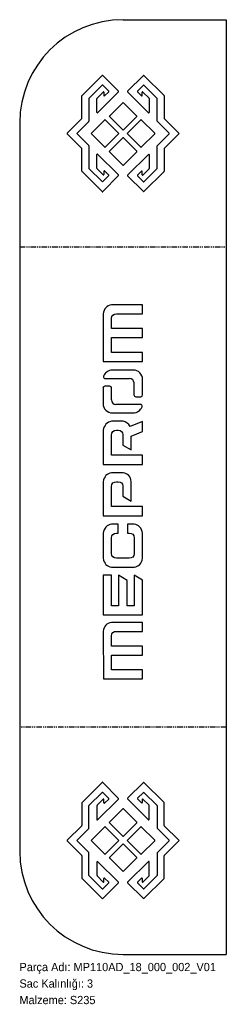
# Model space of a CAD drawing. Header units: millimetres. Extents: x 0 to 300, y -72 to 1361.
import ezdxf

# ---------------------------------------------------------------- set-up
doc = ezdxf.new("R2010")
doc.units = ezdxf.units.MM
for name, pattern in [('SLD-İki-Kısa-Kesik-Çizgili-Uzun-Kesik-Çizgi', [15.748, 8.128, -1.524, 1.524, -1.524, 1.524, -1.524]), ('SLD-Katı', [0]), ('SLD-Sürekli', [0])]:
    doc.linetypes.add(name, pattern=pattern)
doc.layers.add('METIN', color=96, linetype='SLD-Katı')
doc.styles.add('SLDTEXTSTYLE0', font='ARIAL.TTF', dxfattribs={"width": 0.948, "bigfont": 'bigfont'})
doc.styles.add('SLDTEXTSTYLE1', font='ARIAL.TTF', dxfattribs={"width": 0.948})

msp = doc.modelspace()

# ---------------------------------------------------------------- linework, layer by layer
at = {"color": 7, "linetype": 'SLD-Sürekli', "lineweight": 25}
for p, q in [((150.4, 1360.6), (300.4, 1360.6)), ((300.4, 1360.6), (300.4, 0.4)), ((90.9, 1250.2), (120.1, 1279.4)), ((120.9, 1279.4), (143.8, 1256.4)), ((157.1, 1256.4), (180.1, 1279.4)), ((180.9, 1279.4), (210, 1250.2)), ((120.1, 1265.1), (101, 1246.1)), ((129.6, 1256.4), (120.9, 1265.1)), ((180.1, 1265.1), (171.4, 1256.4)), ((199.9, 1246.1), (180.9, 1265.1)), ((90.8, 1217), (90.8, 1249.8)), ((112.8, 1246.4), (121.7, 1255.3)), ((143.8, 1255.6), (113.6, 1225.3)), ((122.7, 1255), (122.7, 1250.1)), ((123.6, 1249.7), (129.6, 1255.6)), ((187.4, 1225.3), (157.1, 1255.6)), ((171.4, 1255.6), (177.3, 1249.7)), ((178.2, 1250.1), (178.2, 1255)), ((179.2, 1255.3), (188.2, 1246.4)), ((210.2, 1249.8), (210.2, 1217)), ((100.8, 1245.7), (100.8, 1212.9)), ((112.6, 1225.7), (112.6, 1246)), ((130.7, 1220.4), (150.1, 1239.8)), ((150.9, 1239.8), (170.3, 1220.4)), ((188.3, 1246), (188.3, 1225.7)), ((200.1, 1212.9), (200.1, 1245.7)), ((150.5, 1199.8), (130.7, 1219.6)), ((170.3, 1219.6), (150.5, 1199.8)), ((0.4, 1210.6), (0.4, 150.4)), ((69.3, 1195.4), (90.6, 1216.6)), ((100.7, 1212.5), (83.6, 1195.4)), ((104.5, 1195.4), (123.9, 1214.8)), ((124.7, 1214.8), (144.1, 1195.4)), ((156.8, 1195.4), (176.2, 1214.8)), ((177, 1214.8), (196.4, 1195.4)), ((217.4, 1195.4), (200.3, 1212.5)), ((210.3, 1216.6), (231.6, 1195.4)), ((90.6, 1173.3), (69.3, 1194.6)), ((83.6, 1194.6), (100.7, 1177.5)), ((123.9, 1175.2), (104.5, 1194.6)), ((144.1, 1194.6), (124.7, 1175.2)), ((176.2, 1175.2), (156.8, 1194.6)), ((196.4, 1194.6), (177, 1175.2)), ((200.3, 1177.5), (217.4, 1194.6)), ((231.6, 1194.6), (210.3, 1173.3)), ((100.8, 1177.1), (100.8, 1144.3)), ((130.7, 1169.2), (150.1, 1188.6)), ((150.9, 1188.6), (170.3, 1169.2)), ((200.1, 1144.3), (200.1, 1177.1)), ((90.8, 1140.1), (90.8, 1172.9)), ((112.6, 1144), (112.4, 1164.3)), ((113.4, 1164.7), (143.9, 1134.7)), ((150.1, 1149), (130.7, 1168.4)), ((170.3, 1168.4), (150.9, 1149)), ((157.1, 1134.3), (187.4, 1164.6)), ((188.3, 1164.2), (188.3, 1143.9)), ((210.2, 1172.9), (210.2, 1140.1)), ((120.1, 1110.6), (90.9, 1139.7)), ((101, 1143.9), (120.3, 1125)), ((121.8, 1134.8), (112.8, 1143.6)), ((121, 1125), (129.7, 1133.8)), ((143.9, 1133.9), (121.2, 1110.7)), ((122.7, 1140.1), (122.8, 1135.2)), ((129.7, 1134.6), (123.7, 1140.5)), ((180.1, 1110.6), (157.1, 1133.5)), ((177.3, 1140.2), (171.4, 1134.3)), ((171.4, 1133.5), (180.1, 1124.8)), ((178.2, 1135), (178.2, 1139.8)), ((188.2, 1143.5), (179.2, 1134.6)), ((180.9, 1124.8), (199.9, 1143.9)), ((210, 1139.7), (180.9, 1110.6)), ((121.4, 932.5), (121.4, 863.3)), ((178.8, 945.6), (133.8, 945.6)), ((140.8, 932.5), (178.8, 932.5)), ((178.8, 932.5), (178.8, 945.6)), ((133.8, 911), (133.8, 926.1)), ((178.8, 911), (133.8, 911)), ((178.8, 897.9), (178.8, 911)), ((133.8, 876.4), (133.8, 897.9)), ((133.8, 897.9), (178.8, 897.9)), ((178.8, 876.4), (133.8, 876.4)), ((178.8, 863.3), (178.8, 876.4)), ((121.4, 863.3), (178.8, 863.3)), ((165.2, 850.8), (135, 850.8)), ((124.6, 838.4), (160, 838.4)), ((166.3, 832), (166.3, 814.5)), ((178.8, 814.5), (178.8, 837.2)), ((121.4, 824.7), (121.4, 802)), ((131.3, 827.2), (123.9, 827.2)), ((133.8, 807.2), (133.8, 824.7)), ((168.9, 812), (176.2, 812)), ((135, 788.4), (165.2, 788.4)), ((175.6, 800.8), (140.2, 800.8)), ((150.4, 776.2), (133.8, 776.2)), ((178.8, 775.9), (160.9, 768.8)), ((178.8, 761.2), (178.8, 775.9)), ((121.4, 763.1), (121.4, 713.4)), ((141.1, 763.1), (143.4, 763.1)), ((162.5, 754.4), (178.8, 761.2)), ((133.8, 726.9), (133.8, 756)), ((150.1, 756.4), (150.1, 741.6)), ((162.5, 734.6), (162.5, 754.4)), ((150.1, 741.6), (162.5, 734.6)), ((178.8, 726.9), (133.8, 726.9)), ((178.8, 713.4), (178.8, 726.9)), ((121.4, 713.4), (178.8, 713.4)), ((121.4, 688.2), (121.4, 638.8)), ((150.4, 701.3), (133.8, 701.3)), ((141.1, 688.2), (143.4, 688.2)), ((162.5, 660), (162.5, 688.2)), ((133.8, 652), (133.8, 681.4)), ((150.1, 681.7), (150.1, 667)), ((150.1, 667), (162.5, 660)), ((178.8, 652), (133.8, 652)), ((178.8, 638.8), (178.8, 652)), ((121.4, 638.8), (178.8, 638.8)), ((143.4, 626.4), (133.8, 626.4)), ((143.4, 613.2), (143.4, 626.4)), ((166.4, 626.4), (157.1, 626.4)), ((157.1, 626.4), (157.1, 613.2)), ((121.4, 613.2), (121.4, 577)), ((133.8, 583.8), (133.8, 606.5)), ((141.1, 613.2), (143.4, 613.2)), ((157.1, 613.2), (159.3, 613.2)), ((166.4, 606.8), (166.4, 583.4)), ((178.8, 577), (178.8, 613.2)), ((159.3, 577), (141.1, 577)), ((133.8, 563.9), (166.4, 563.9)), ((133.8, 552.1), (121.4, 552.1)), ((121.4, 552.1), (121.4, 494.4)), ((133.8, 507.6), (133.8, 552.1)), ((156.5, 544.7), (144, 552.1)), ((144, 552.1), (144, 507.6)), ((156.5, 507.6), (156.5, 544.7)), ((178.8, 545), (166.4, 552.1)), ((166.4, 552.1), (166.4, 507.6)), ((178.8, 494.4), (178.8, 545)), ((144, 507.6), (133.8, 507.6)), ((166.4, 507.6), (156.5, 507.6)), ((121.4, 494.4), (178.8, 494.4)), ((178.8, 483.6), (133.8, 483.6)), ((178.8, 470.5), (178.8, 483.6)), ((121.4, 470.5), (122, 401.3)), ((133.8, 449), (133.8, 464.1)), ((140.8, 470.5), (178.8, 470.5)), ((178.8, 449), (133.8, 449)), ((178.8, 435.9), (178.8, 449)), ((133.8, 414.4), (133.8, 435.9)), ((133.8, 435.9), (178.8, 435.9)), ((122, 401.3), (178.8, 401.3)), ((178.8, 414.4), (133.8, 414.4)), ((178.8, 401.3), (178.8, 414.4)), ((120.1, 250.5), (90.9, 221.3)), ((143.9, 227.1), (121.2, 250.3)), ((180.1, 250.5), (157.1, 227.5)), ((210, 221.3), (180.9, 250.5)), ((101, 217.1), (120.3, 236)), ((121, 236), (129.7, 227.2)), ((171.4, 227.5), (180.1, 236.2)), ((180.9, 236.2), (199.9, 217.1)), ((90.8, 220.9), (90.8, 188.1)), ((100.8, 184), (100.8, 216.8)), ((112.6, 217), (112.4, 196.7)), ((121.8, 226.2), (112.8, 217.4)), ((113.4, 196.3), (143.9, 226.3)), ((122.7, 221), (122.8, 225.8)), ((129.7, 226.4), (123.7, 220.6)), ((157.1, 226.7), (187.4, 196.4)), ((177.3, 220.8), (171.4, 226.7)), ((178.2, 226.1), (178.2, 221.2)), ((188.2, 217.5), (179.2, 226.4)), ((188.3, 196.8), (188.3, 217.1)), ((200.1, 216.8), (200.1, 184)), ((210.2, 188.1), (210.2, 220.9)), ((150.1, 212), (130.7, 192.6)), ((170.3, 192.6), (150.9, 212)), ((90.6, 187.7), (69.3, 166.5)), ((130.7, 191.8), (150.1, 172.4)), ((150.9, 172.4), (170.3, 191.8)), ((231.6, 166.5), (210.3, 187.7)), ((83.6, 166.5), (100.7, 183.6)), ((123.9, 185.9), (104.5, 166.5)), ((144.1, 166.5), (124.7, 185.9)), ((176.2, 185.9), (156.8, 166.5)), ((196.4, 166.5), (177, 185.9)), ((200.3, 183.6), (217.4, 166.5)), ((69.3, 165.7), (90.6, 144.4)), ((100.7, 148.6), (83.6, 165.7)), ((104.5, 165.7), (123.9, 146.3)), ((124.7, 146.3), (144.1, 165.7)), ((150.5, 161.2), (130.7, 141.5)), ((170.3, 141.5), (150.5, 161.2)), ((156.8, 165.7), (176.2, 146.3)), ((177, 146.3), (196.4, 165.7)), ((217.4, 165.7), (200.3, 148.6)), ((210.3, 144.4), (231.6, 165.7)), ((90.8, 144), (90.8, 111.2)), ((100.8, 115.4), (100.8, 148.2)), ((200.1, 148.2), (200.1, 115.4)), ((210.2, 111.2), (210.2, 144)), ((112.6, 135.3), (112.6, 115)), ((143.8, 105.4), (113.6, 135.7)), ((130.7, 140.7), (150.1, 121.3)), ((150.9, 121.3), (170.3, 140.7)), ((187.4, 135.7), (157.1, 105.4)), ((188.3, 115), (188.3, 135.3)), ((120.1, 95.9), (101, 115)), ((199.9, 115), (180.9, 95.9)), ((90.9, 110.8), (120.1, 81.7)), ((112.8, 114.6), (121.7, 105.7)), ((120.9, 81.7), (143.8, 104.6)), ((129.6, 104.6), (120.9, 95.9)), ((122.7, 106.1), (122.7, 110.9)), ((123.6, 111.3), (129.6, 105.4)), ((157.1, 104.6), (180.1, 81.7)), ((171.4, 105.4), (177.3, 111.3)), ((180.1, 95.9), (171.4, 104.6)), ((178.2, 110.9), (178.2, 106.1)), ((179.2, 105.7), (188.2, 114.6)), ((180.9, 81.7), (210, 110.8)), ((150.4, 0.4), (300.4, 0.4))]:
    msp.add_line(p, q, dxfattribs=at)
at = {"color": 7, "linetype": 'SLD-İki-Kısa-Kesik-Çizgili-Uzun-Kesik-Çizgi'}
for p, q in [((0.4, 1030.1), (300.4, 1030.1)), ((300.4, 331), (0.4, 331))]:
    msp.add_line(p, q, dxfattribs=at)
at = {"color": 7, "linetype": 'SLD-Sürekli', "lineweight": 25}
for centre, radius, start, end in [((150.4, 1210.6), 150, 90, 180), ((120.5, 1279), 0.56, 45, 135), ((180.5, 1279), 0.56, 45, 135), ((120.5, 1264.7), 0.56, 45, 135), ((180.5, 1264.7), 0.56, 45, 135), ((91.3, 1249.8), 0.56, 135, 180), ((122.1, 1255), 0.56, 0, 135), ((123.2, 1250.1), 0.56, 180, 315), ((129.2, 1256), 0.56, 315, 45), ((143.4, 1256), 0.56, 315, 45), ((157.5, 1256), 0.56, 135, 225), ((171.8, 1256), 0.56, 135, 225), ((177.7, 1250.1), 0.56, 225, 0), ((178.8, 1255), 0.56, 45, 180), ((209.6, 1249.8), 0.56, 360, 45), ((101.4, 1245.7), 0.56, 135, 180), ((113.2, 1246), 0.56, 135, 180), ((150.5, 1239.4), 0.56, 45, 135), ((187.8, 1246), 0.56, 0, 45), ((199.5, 1245.7), 0.56, 0, 45), ((113.2, 1225.7), 0.56, 180, 315), ((131.1, 1220), 0.56, 135, 225), ((169.9, 1220), 0.56, 315, 45), ((187.8, 1225.7), 0.56, 225, 360), ((90.2, 1217), 0.56, 315, 360), ((100.3, 1212.9), 0.56, 315, 360), ((124.3, 1214.4), 0.56, 45, 135), ((176.6, 1214.4), 0.56, 45, 135), ((200.6, 1212.9), 0.56, 180, 225), ((210.7, 1217), 0.56, 180, 225), ((69.7, 1195), 0.56, 135, 225), ((84, 1195), 0.56, 135, 225), ((104.9, 1195), 0.56, 135, 225), ((143.7, 1195), 0.56, 315, 45), ((157.2, 1195), 0.56, 135, 225), ((196, 1195), 0.56, 315, 45), ((217, 1195), 0.56, 315, 45), ((231.2, 1195), 0.56, 315, 45), ((100.3, 1177.1), 0.56, 0, 45), ((124.3, 1175.6), 0.56, 225, 315), ((150.5, 1188.2), 0.56, 45, 135), ((176.6, 1175.6), 0.56, 225, 315), ((200.6, 1177.1), 0.56, 135, 180), ((90.2, 1172.9), 0.56, 0, 45), ((113, 1164.3), 0.56, 45.5516, 180.5516), ((131.1, 1168.8), 0.56, 135, 225), ((169.9, 1168.8), 0.56, 315, 45), ((187.8, 1164.2), 0.56, 0, 135), ((210.7, 1172.9), 0.56, 135, 180), ((150.5, 1149.4), 0.56, 225, 315), ((91.3, 1140.1), 0.56, 180, 225), ((101.4, 1144.3), 0.56, 180, 225), ((113.2, 1144), 0.56, 180.5516, 225.5516), ((122.2, 1135.2), 0.56, 225.5516, 0.5516), ((123.3, 1140.1), 0.56, 45.5516, 180.5516), ((129.3, 1134.2), 0.56, 315.5516, 45.5516), ((143.5, 1134.3), 0.56, 315.5516, 45.5516), ((157.5, 1133.9), 0.56, 135, 225), ((171.8, 1133.9), 0.56, 135, 225), ((177.7, 1139.8), 0.56, 360, 135), ((178.8, 1135), 0.56, 180, 315), ((187.8, 1143.9), 0.56, 315, 0), ((199.5, 1144.3), 0.56, 315, 0), ((209.6, 1140.1), 0.56, 315, 0), ((120.6, 1125.4), 0.56, 225.5516, 315.5516), ((180.5, 1125.2), 0.56, 225, 315), ((120.6, 1110.7), 0.564, 189.8303, 9.8303), ((180.5, 1111), 0.56, 225, 315), ((135, 837.2), 13.6, 90, 160.2327), ((165.2, 837.2), 13.6, 0, 90), ((124.6, 840.9), 2.55, 160.2327, 270), ((160, 832), 6.38, 0, 90), ((123.9, 824.7), 2.55, 90, 180), ((131.3, 824.7), 2.55, 0, 90), ((140.2, 807.2), 6.38, 180, 270), ((168.9, 814.5), 2.55, 180, 270), ((176.2, 814.5), 2.55, 270, 0), ((135, 802), 13.6, 180, 270), ((165.2, 802), 13.6, 270, 340.2327), ((175.6, 798.3), 2.55, 340.2327, 90), ((120.6, 250.4), 0.564, 350.1697, 170.1697), ((180.5, 250.1), 0.56, 45, 135), ((120.6, 235.6), 0.56, 44.4484, 134.4484), ((180.5, 235.8), 0.56, 45, 135), ((91.3, 220.9), 0.56, 135, 180), ((101.4, 216.8), 0.56, 135, 180), ((113.2, 217), 0.56, 134.4484, 179.4484), ((122.2, 225.8), 0.56, 359.4484, 134.4484), ((123.3, 221), 0.56, 179.4484, 314.4484), ((129.3, 226.8), 0.56, 314.4484, 44.4484), ((143.5, 226.7), 0.56, 314.4484, 44.4484), ((157.5, 227.1), 0.56, 135, 225), ((171.8, 227.1), 0.56, 135, 225), ((177.7, 221.2), 0.56, 225, 0), ((178.8, 226.1), 0.56, 45, 180), ((187.8, 217.1), 0.56, 360, 45), ((199.5, 216.8), 0.56, 360, 45), ((209.6, 220.9), 0.56, 0, 45), ((150.5, 211.6), 0.56, 45, 135), ((90.2, 188.1), 0.56, 315, 360), ((113, 196.7), 0.56, 179.4484, 314.4484), ((131.1, 192.2), 0.56, 135, 225), ((169.9, 192.2), 0.56, 315, 45), ((187.8, 196.8), 0.56, 225, 360), ((210.7, 188.1), 0.56, 180, 225), ((100.3, 184), 0.56, 315, 360), ((124.3, 185.5), 0.56, 45, 135), ((150.5, 172.8), 0.56, 225, 315), ((176.6, 185.5), 0.56, 45, 135), ((200.6, 184), 0.56, 180, 225), ((69.7, 166.1), 0.56, 135, 225), ((84, 166.1), 0.56, 135, 225), ((104.9, 166.1), 0.56, 135, 225), ((143.7, 166.1), 0.56, 315, 45), ((157.2, 166.1), 0.56, 135, 225), ((196, 166.1), 0.56, 315, 45), ((217, 166.1), 0.56, 315, 45), ((231.2, 166.1), 0.56, 315, 45), ((150.4, 150.4), 150, 180, 270), ((90.2, 144), 0.56, 0, 45), ((100.3, 148.2), 0.56, 0, 45), ((124.3, 146.7), 0.56, 225, 315), ((176.6, 146.7), 0.56, 225, 315), ((200.6, 148.2), 0.56, 135, 180), ((210.7, 144), 0.56, 135, 180), ((113.2, 135.3), 0.56, 45, 180), ((131.1, 141.1), 0.56, 135, 225), ((169.9, 141.1), 0.56, 315, 45), ((187.8, 135.3), 0.56, 0, 135), ((101.4, 115.4), 0.56, 180, 225), ((113.2, 115), 0.56, 180, 225), ((150.5, 121.7), 0.56, 225, 315), ((187.8, 115), 0.56, 315, 360), ((199.5, 115.4), 0.56, 315, 360), ((91.3, 111.2), 0.56, 180, 225), ((122.1, 106.1), 0.56, 225, 360), ((123.2, 110.9), 0.56, 45, 180), ((129.2, 105), 0.56, 315, 45), ((143.4, 105), 0.56, 315, 45), ((157.5, 105), 0.56, 135, 225), ((171.8, 105), 0.56, 135, 225), ((177.7, 110.9), 0.56, 360, 135), ((178.8, 106.1), 0.56, 180, 315), ((209.6, 111.2), 0.56, 315, 0), ((120.5, 96.3), 0.56, 225, 315), ((180.5, 96.3), 0.56, 225, 315), ((120.5, 82), 0.56, 225, 315), ((180.5, 82), 0.56, 225, 315)]:
    msp.add_arc(centre, radius, start, end, dxfattribs=at)
for points in [[(133.8, 945.6), (126.8, 944.3), (122.6, 940.1), (121.4, 932.5)], [(133.8, 926.1), (133.8, 930.2), (136.4, 932.5), (140.8, 932.5)], [(133.8, 776.2), (127.1, 774.9), (123, 770.8), (121.4, 763.1)], [(160.9, 768.8), (158.7, 773), (155.2, 775.2), (150.4, 776.2)], [(133.8, 756), (133.8, 760.8), (136.4, 763.1), (141.1, 763.1)], [(143.4, 763.1), (147.8, 763.1), (150.1, 760.8), (150.1, 756.4)], [(133.8, 701.3), (127.1, 700.3), (123, 695.8), (121.4, 688.2)], [(133.8, 681.4), (133.8, 685.9), (136.4, 688.2), (141.1, 688.2)], [(143.4, 688.2), (147.8, 688.2), (150.1, 685.9), (150.1, 681.7)], [(162.5, 688.2), (161.6, 695.8), (157.4, 700.3), (150.4, 701.3)], [(133.8, 626.4), (127.1, 625.4), (123, 620.9), (121.4, 613.2)], [(178.8, 613.2), (177.5, 620.9), (173.4, 625.4), (166.4, 626.4)], [(133.8, 606.5), (133.8, 611), (136.4, 613.2), (141.1, 613.2)], [(159.3, 613.2), (163.8, 613.2), (166.4, 611.3), (166.4, 606.8)], [(121.4, 577), (123, 569.4), (127.1, 564.9), (133.8, 563.9)], [(141.1, 577), (136.4, 577), (133.8, 579.3), (133.8, 583.8)], [(166.4, 583.4), (166.4, 579.3), (163.8, 577), (159.3, 577)], [(166.4, 563.9), (173.4, 564.9), (177.5, 569.4), (178.8, 577)], [(133.8, 483.6), (126.8, 482.3), (122.6, 478.2), (121.4, 470.5)], [(133.8, 464.1), (133.8, 468.2), (136.4, 470.5), (140.8, 470.5)]]:
    msp.add_open_spline(points, degree=3, dxfattribs=at)

# ---------------------------------------------------------------- texts
at = {"layer": 'METIN', "char_height": 12, "attachment_point": 1}
for s, insert, style in [('Parça Adı: MP110AD_18_000_002_V01', (0, -12), 'SLDTEXTSTYLE0'), ('Sac Kalınlığı: 3', (0, -36), 'SLDTEXTSTYLE0'), ('Malzeme: S235', (0, -60), 'SLDTEXTSTYLE1')]:
    msp.add_mtext(s, dxfattribs=dict(at, insert=insert, style=style))

doc.saveas('drawing.dxf')
